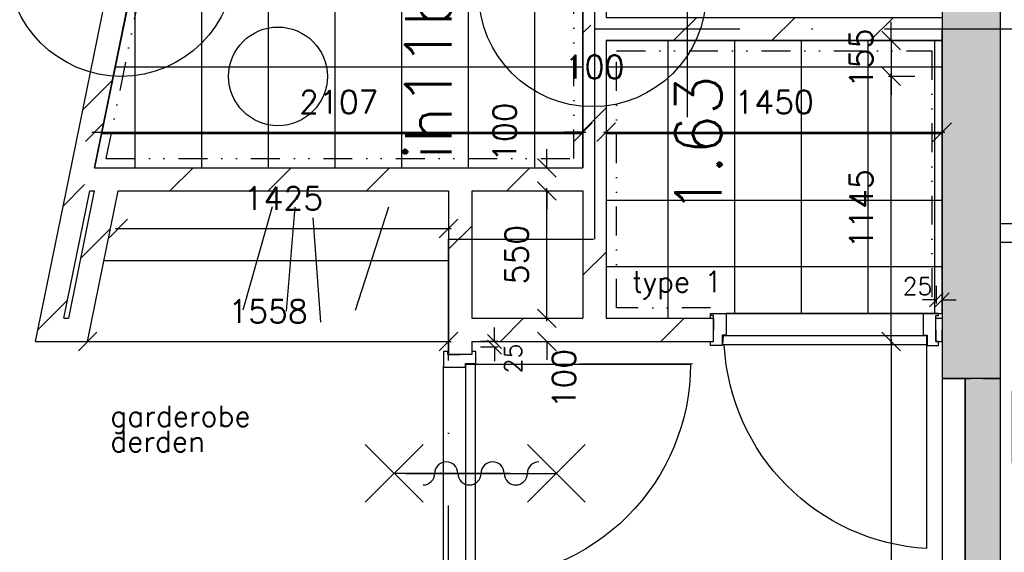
# Model space of a CAD drawing. Extents: x -84256 to 172857, y -58817 to 112048.
# Tile 77 of 90: x 36877 to 41125, y 80991 to 83292. Entities that reach past the tile are written whole.
import ezdxf
from ezdxf.enums import TextEntityAlignment as Align

# ---------------------------------------------------------------- set-up
doc = ezdxf.new("R2010")
doc.units = 0
doc.header["$LTSCALE"] = 50
doc.header["$MEASUREMENT"] = 0
doc.header["$PDMODE"] = 3
doc.header["$PDSIZE"] = 0.001
doc.linetypes.add('DASHDOT', pattern=[25, 12.5, -6.25, 0, -6.25])
doc.linetypes.add('DIVIDE', pattern=[31.25, 12.5, -6.25, 0, -6.25, 0, -6.25])
doc.layers.get('0').update_dxf_attribs({"linetype": 'CONTINUOUS'})
doc.layers.get('DEFPOINTS').update_dxf_attribs({"linetype": 'CONTINUOUS'})
for name, color, linetype in [('00', 7, 'CONTINUOUS'), ('_BRANDCOMPART', 6, 'DASHDOT'), ('_DETAILNUMMERS', 4, 'CONTINUOUS'), ('_DETAILNUMMERSTEKST', 4, 'CONTINUOUS'), ('_INTERIEUR', 7, 'CONTINUOUS'), ('A--01A1_ACEER', 1, 'CONTINUOUS'), ('A--A21--_F12--', 7, 'CONTINUOUS'), ('A--A21--_F123-', 9, 'CONTINUOUS'), ('A--A22--_F123-', 9, 'CONTINUOUS'), ('A--L08A1_HULPLIJNEN', 7, 'CONTINUOUS'), ('A--L21--', 3, 'CONTINUOUS'), ('A--L21--_F12--', 7, 'CONTINUOUS'), ('A--L22--_F-2--', 7, 'CONTINUOUS'), ('A--L32--', 7, 'CONTINUOUS'), ('A--L32--_F-23-', 2, 'CONTINUOUS'), ('A--L32--_F123-', 1, 'CONTINUOUS'), ('A--L32--_F123-DRAAIR', 7, 'CONTINUOUS'), ('A--L65--', 7, 'CONTINUOUS'), ('A--L65--_F-23-', 7, 'CONTINUOUS'), ('A--L65--_F123-', 7, 'CONTINUOUS'), ('A--L70--INVENTARIS', 2, 'CONTINUOUS'), ('A--M$1A-_F123-', 1, 'CONTINUOUS'), ('A--M1$A-_F123-', 1, 'CONTINUOUS'), ('A--T$1A-_F123-_R', 4, 'CONTINUOUS'), ('tegels', 253, 'CONTINUOUS'), ('TEKST_KOZIJNMERK', 10, 'CONTINUOUS'), ('TEKSTKOZIJNMERK', 2, 'CONTINUOUS'), ('X--LR---_CP', 7, 'CONTINUOUS')]:
    doc.layers.add(name, color=color, linetype=linetype)
doc.styles.add('ALFA-0_25', font='ROMANS')
doc.styles.add('B-01', font='SIMPLEX.SHX', dxfattribs={"width": 0.8, "height": 4.5})
doc.styles.add('HIEMSTRA', font='romans.shx')
doc.dimstyles.new('BEILEN', dxfattribs={"dimscale": 40, "dimtxt": 2.5, "dimasz": 2, "dimexe": 0.3, "dimexo": 0.3, "dimgap": 2, "dimtad": 1, "dimdec": 0, "dimzin": 0, "dimdsep": 46, "dimtxsty": 'HIEMSTRA', "dimblk1": 'OBLIQUE', "dimblk2": 'OBLIQUE', "dimsah": 1, "dimcen": -0.09, "dimdle": 0.3, "dimse1": 1, "dimclrd": 2, "dimclre": 2, "dimclrt": 3, "dimadec": 0, "dimazin": 0, "dimtfac": 1, "dimtdec": 4, "dimtofl": 0, "dimtmove": 2, "dimatfit": 3, "dimldrblk": 'OBLIQUE', "dimfxl": 1, "dimtvp": 625, "dimtolj": 1, "dimtzin": 0, "dimarcsym": 0})
doc.dimstyles.get("Standard").update_dxf_attribs({"dimscale": 40, "dimtxt": 2.5, "dimasz": 2, "dimexe": 0.3, "dimexo": 0.3, "dimgap": 2, "dimtad": 0, "dimdec": 0, "dimzin": 0, "dimdsep": 46, "dimtxsty": 'HIEMSTRA', "dimblk1": 'OBLIQUE', "dimblk2": 'OBLIQUE', "dimsah": 1, "dimcen": -0.09, "dimdle": 0.3, "dimse1": 1, "dimclrd": 2, "dimclre": 2, "dimclrt": 3, "dimadec": 0, "dimazin": 0, "dimtfac": 1, "dimtdec": 4, "dimtix": 1, "dimtmove": 0, "dimatfit": 3, "dimldrblk": 'OBLIQUE', "dimfxl": 1, "dimtvp": 625, "dimtolj": 1, "dimtzin": 0, "dimarcsym": 0})
doc.dimstyles.new('STANDARD$0', dxfattribs={"dimscale": 50, "dimtxt": 2.5, "dimasz": 2, "dimexe": 2, "dimexo": 0, "dimgap": 2, "dimtad": 1, "dimdec": 0, "dimzin": 0, "dimdsep": 46, "dimtxsty": 'ALFA-0_25', "dimblk1": 'OBLIQUE', "dimblk2": 'OBLIQUE', "dimsah": 1, "dimcen": -3, "dimdle": 2, "dimclrd": 1, "dimclre": 1, "dimclrt": 2, "dimadec": 0, "dimazin": 0, "dimtfac": 0.666667, "dimtofl": 0, "dimtmove": 2, "dimatfit": 3, "dimldrblk": 'OBLIQUE', "dimfxl": 1, "dimtvp": 0.833333, "dimtolj": 1, "dimtzin": 0, "dimarcsym": 0})
pattern_1 = [(45, (-37138.65, -82601.86), (-212.132, 212.132), [])]
pattern_2 = [(45, (-38777.05, -81951.86), (-212.132, 212.132), [])]
pattern_3 = [(45, (-38777.05, -82601.86), (-212.132, 212.132), [])]
pattern_4 = [(45, (-37006.25, -81951.86), (-212.132, 212.132), [])]
pattern_5 = [(45, (-39357.13, -83251.86), (-212.132, 212.132), [])]

# ---------------------------------------------------------------- blocks, each defined once
blk = doc.blocks.new('*U1202')
at = {"layer": 'A--A22--_F123-', "linetype": 'Continuous'}
h = blk.add_hatch(dxfattribs=at)
h.set_pattern_fill('ALFALINE', color=256, scale=300, style=0)
h.set_pattern_definition(pattern_1)
h.paths.add_polyline_path([(0, 0), (-49, 10), (122.7, 852.6), (171.6, 842.6), (220.6, 832.7), (61.2, 50)])
at = {"layer": 'A--L22--_F-2--', "color": 3, "linetype": 'Continuous'}
for points in [[(-49, 10), (-49, 10), (122.7, 852.6), (171.6, 842.6)], [(61.2, 50), (61.2, 50), (220.6, 832.7), (171.6, 842.6)]]:
    blk.add_lwpolyline(points, dxfattribs=at)
blk = doc.blocks.new('S060204-')
at = {"layer": 'A--L65--_F-23-', "color": 255}
blk.add_circle((0, 0), 0.0123, dxfattribs=at)
at = {"layer": 'A--L65--_F123-', "color": 1, "linetype": 'Continuous'}
for points in [[(-1.25, 6.25), (1.25, 3.75)], [(1.25, 6.25), (-1.25, 3.75)], [(0, 0), (0, 5)]]:
    blk.add_lwpolyline(points, dxfattribs=at)
blk = doc.blocks.new('S060205A')
at = {"layer": 'A--L65--_F-23-', "color": 255}
blk.add_circle((0, -0.0123), 0.0123, dxfattribs=at)
at = {"layer": 'A--L65--_F123-', "color": 1, "linetype": 'Continuous'}
blk.add_lwpolyline([(0, -0.0123), (0, 6.2377)], dxfattribs=at)
for points in [[(-0.5, 5.7377, 0.41), (0, 5.2377)], [(0, 4.2377, 1), (0, 5.2377)], [(0, 4.2377, 1), (0, 3.2377)], [(0, 2.2377, 1), (0, 3.2377)], [(0, 2.2377, 1), (0, 1.2377)], [(0.5, 0.7377, 0.41), (0, 1.2377)]]:
    blk.add_lwpolyline(points, format="xyb", dxfattribs=at)
at = {"layer": 'A--L65--', "xscale": -1}
blk.add_blockref('S060204-', (0, 1.4877), dxfattribs=at)
blk.add_blockref('S060204-', (0, 1.4877), dxfattribs=at)
at = {"layer": 'A--L65--', "rotation": 180}
blk.add_blockref('S060204-', (0, 4.4877), dxfattribs=at)
blk.add_blockref('S060204-', (0, 4.4877), dxfattribs=at)
blk = doc.blocks.new('*U1050')
at = {"layer": 'A--A21--_F123-', "linetype": 'Continuous'}
blk.add_hatch(color=256, dxfattribs=at).paths.add_polyline_path([(0, 0), (75, 0), (75, -1820), (0, -1820), (-75, -1820), (-75, 0)])
at = {"layer": 'A--A21--_F12--', "color": 8}
for points in [[(0, -1820), (-75, -1820), (0, 0), (-75, 0)], [(0, 0), (75, 0), (0, -1820), (75, -1820)]]:
    blk.add_solid(points, dxfattribs=at)
at = {"layer": 'A--L21--_F12--', "color": 3, "linetype": 'Continuous'}
for points in [[(0, 0), (-75, 0), (-75, -1820), (0, -1820)], [(0, 0), (75, 0), (75, -1820), (0, -1820)]]:
    blk.add_lwpolyline(points, dxfattribs=at)
blk = doc.blocks.new('*U1046')
at = {"layer": 'A--A22--_F123-', "linetype": 'Continuous'}
h = blk.add_hatch(dxfattribs=at)
h.set_pattern_fill('ALFALINE', color=256, scale=300, style=0)
h.set_pattern_definition(pattern_2)
h.paths.add_polyline_path([(0, 0), (50, -50), (50, -105.7), (0, -105.7), (-50, -105.7), (-50, 0)])
at = {"layer": 'A--L22--_F-2--', "color": 3, "linetype": 'Continuous'}
for points in [[(-50, 0), (-50, 0), (-50, -105.7), (0, -105.7)], [(50, -50), (50, -50), (50, -105.7), (0, -105.7)]]:
    blk.add_lwpolyline(points, dxfattribs=at)
blk = doc.blocks.new('*U1045')
at = {"layer": 'A--A22--_F123-', "linetype": 'Continuous'}
h = blk.add_hatch(dxfattribs=at)
h.set_pattern_fill('ALFALINE', color=256, scale=300, style=0)
h.set_pattern_definition(pattern_3)
h.paths.add_polyline_path([(0, 0), (50, -50), (50, -600), (0, -650), (-50, -650), (-50, -50)])
at = {"layer": 'A--L22--_F-2--', "color": 3, "linetype": 'Continuous'}
for points in [[(-50, -50), (-50, -50), (-50, -650), (-50, -650)], [(50, -50), (50, -50), (50, -600), (50, -600)]]:
    blk.add_lwpolyline(points, dxfattribs=at)
blk = doc.blocks.new('*U1044')
at = {"layer": 'A--A22--_F123-', "linetype": 'Continuous'}
h = blk.add_hatch(dxfattribs=at)
h.set_pattern_fill('ALFALINE', color=256, scale=300, style=0)
h.set_pattern_definition(pattern_4)
h.paths.add_polyline_path([(0, 0), (-61.2, -50), (83.4, 660), (132.4, 650), (173.2, 600), (61.2, 50)])
at = {"layer": 'A--L22--_F-2--', "color": 3, "linetype": 'Continuous'}
for points in [[(-61.2, -50), (-61.2, -50), (83.4, 660), (83.4, 660)], [(61.2, 50), (61.2, 50), (173.2, 600), (173.2, 600)]]:
    blk.add_lwpolyline(points, dxfattribs=at)
blk = doc.blocks.new('*U1043')
at = {"layer": 'A--A22--_F123-', "linetype": 'Continuous'}
h = blk.add_hatch(dxfattribs=at)
h.set_pattern_fill('ALFALINE', color=256, scale=300, style=0)
h.set_pattern_definition([(45, (-37128.7, -81951.86), (-212.132, 212.132), [])])
h.paths.add_polyline_path([(0, 0), (40.8, -50), (173.2, 600), (132.4, 650), (71.2, 600), (-40.8, 50)])
at = {"layer": 'A--L22--_F-2--', "color": 3, "linetype": 'Continuous'}
for points in [[(-40.8, 50), (-40.8, 50), (71.2, 600), (71.2, 600)], [(40.8, -50), (40.8, -50), (173.2, 600), (173.2, 600)]]:
    blk.add_lwpolyline(points, dxfattribs=at)
blk = doc.blocks.new('*U1042')
at = {"layer": 'A--A22--_F123-', "linetype": 'Continuous'}
h = blk.add_hatch(dxfattribs=at)
h.set_pattern_fill('ALFALINE', color=256, scale=300, style=0)
h.set_pattern_definition(pattern_4)
h.paths.add_polyline_path([(0, 0), (-61.2, -50), (163.3, -50), (122.5, 0), (81.6, 50), (61.2, 50)])
at = {"layer": 'A--L22--_F-2--', "color": 3, "linetype": 'Continuous'}
for points in [[(61.2, 50), (61.2, 50), (81.6, 50), (81.6, 50)], [(-61.2, -50), (-61.2, -50), (163.3, -50), (163.3, -50)]]:
    blk.add_lwpolyline(points, dxfattribs=at)
blk = doc.blocks.new('*U1041')
at = {"layer": 'A--A22--_F123-', "linetype": 'Continuous'}
h = blk.add_hatch(dxfattribs=at)
h.set_pattern_fill('ALFALINE', color=256, scale=300, style=0)
h.set_pattern_definition(pattern_1)
h.paths.add_polyline_path([(0, 0), (61.2, 50), (122.5, 50), (122.5, 0), (61.3, -50), (40.8, -50)])
at = {"layer": 'A--L22--_F-2--', "color": 3, "linetype": 'Continuous'}
for points in [[(61.2, 50), (61.2, 50), (122.5, 50), (122.5, 50)], [(40.8, -50), (40.8, -50), (61.3, -50), (61.3, -50)]]:
    blk.add_lwpolyline(points, dxfattribs=at)
blk = doc.blocks.new('*U1037')
at = {"layer": 'A--A22--_F123-', "linetype": 'Continuous'}
h = blk.add_hatch(dxfattribs=at)
h.set_pattern_fill('ALFALINE', color=256, scale=300, style=0)
h.set_pattern_definition(pattern_5)
h.paths.add_polyline_path([(0, 0), (50, 50), (1500, 50), (1500, 0), (1500, -50), (50, -50)])
at = {"layer": 'A--L22--_F-2--', "color": 3, "linetype": 'Continuous'}
for points in [[(50, 50), (50, 50), (1500, 50), (1500, 0)], [(50, -50), (50, -50), (1500, -50), (1500, 0)]]:
    blk.add_lwpolyline(points, dxfattribs=at)
blk = doc.blocks.new('*U1036')
at = {"layer": 'A--A22--_F123-', "linetype": 'Continuous'}
h = blk.add_hatch(dxfattribs=at)
h.set_pattern_fill('ALFALINE', color=256, scale=300, style=0)
h.set_pattern_definition([(45, (-39357.13, -82601.86), (-212.132, 212.132), [])])
h.paths.add_polyline_path([(0, 0), (50, 0), (50, -600), (0, -650), (-50, -600), (-50, -50)])
at = {"layer": 'A--L22--_F-2--', "color": 3, "linetype": 'Continuous'}
for points in [[(50, 0), (50, 0), (50, -600), (50, -600)], [(-50, -50), (-50, -50), (-50, -600), (-50, -600)]]:
    blk.add_lwpolyline(points, dxfattribs=at)
blk = doc.blocks.new('*U1035')
at = {"layer": 'A--A22--_F123-', "linetype": 'Continuous'}
h = blk.add_hatch(dxfattribs=at)
h.set_pattern_fill('ALFALINE', color=256, scale=300, style=0)
h.set_pattern_definition(pattern_3)
h.paths.add_polyline_path([(0, 0), (0, 50), (530.1, 50), (580.1, 0), (530.1, -50), (50, -50)])
at = {"layer": 'A--L22--_F-2--', "color": 3, "linetype": 'Continuous'}
for points in [[(0, 50), (0, 50), (530.1, 50), (530.1, 50)], [(50, -50), (50, -50), (530.1, -50), (530.1, -50)]]:
    blk.add_lwpolyline(points, dxfattribs=at)
blk = doc.blocks.new('*U1034')
at = {"layer": 'A--A22--_F123-', "linetype": 'Continuous'}
h = blk.add_hatch(dxfattribs=at)
h.set_pattern_fill('ALFALINE', color=256, scale=300, style=0)
h.set_pattern_definition(pattern_2)
h.paths.add_polyline_path([(0, 0), (50, 50), (530.1, 50), (580.1, 0), (580.1, -50), (50, -50)])
at = {"layer": 'A--L22--_F-2--', "color": 3, "linetype": 'Continuous'}
for points in [[(50, 50), (50, 50), (530.1, 50), (530.1, 50)], [(50, -50), (50, -50), (580.1, -50), (580.1, -50)]]:
    blk.add_lwpolyline(points, dxfattribs=at)
blk = doc.blocks.new('*U1033')
at = {"layer": 'A--A22--_F123-', "linetype": 'Continuous'}
h = blk.add_hatch(dxfattribs=at)
h.set_pattern_fill('ALFALINE', color=256, scale=300, style=0)
h.set_pattern_definition([(45, (-39357.13, -83371.86), (-212.132, 212.132), [])])
h.paths.add_polyline_path([(0, 0), (50, 0), (50, -70), (0, -120), (-50, -170), (-50, 0)])
at = {"layer": 'A--L22--_F-2--', "color": 3, "linetype": 'Continuous'}
for points in [[(0, 0), (-50, 0), (-50, -170), (-50, -170)], [(0, 0), (50, 0), (50, -70), (50, -70)]]:
    blk.add_lwpolyline(points, dxfattribs=at)
blk = doc.blocks.new('*U1032')
at = {"layer": 'A--A22--_F123-', "linetype": 'Continuous'}
h = blk.add_hatch(dxfattribs=at)
h.set_pattern_fill('ALFALINE', color=256, scale=300, style=0)
h.set_pattern_definition(pattern_5)
h.paths.add_polyline_path([(0, 0), (-50, 50), (-50, -600), (0, -650), (50, -650), (50, -50)])
at = {"layer": 'A--L22--_F-2--', "color": 3, "linetype": 'Continuous'}
for points in [[(-50, 50), (-50, 50), (-50, -600), (-50, -600)], [(50, -50), (50, -50), (50, -650), (50, -650)]]:
    blk.add_lwpolyline(points, dxfattribs=at)
blk = doc.blocks.new('*U1031')
at = {"layer": 'A--A22--_F123-', "linetype": 'Continuous'}
h = blk.add_hatch(dxfattribs=at)
h.set_pattern_fill('ALFALINE', color=256, scale=300, style=0)
h.set_pattern_definition([(45, (-37261.12, -82601.86), (-212.132, 212.132), [])])
h.paths.add_polyline_path([(0, 0), (0, 50), (1515.9, 50), (1515.9, 0), (1465.9, -50), (40.8, -50)])
at = {"layer": 'A--L22--_F-2--', "color": 3, "linetype": 'Continuous'}
for points in [[(0, 50), (0, 50), (1515.9, 50), (1515.9, 50)], [(40.8, -50), (40.8, -50), (1465.9, -50), (1465.9, -50)]]:
    blk.add_lwpolyline(points, dxfattribs=at)
blk = doc.blocks.new('dr_880 type1')
at = {"layer": 'A--L32--_F123-', "color": 1}
blk.add_line((67, 0), (917, 0), dxfattribs=at)
at = {"layer": 'A--L32--_F123-'}
for points in [[(0, 9), (0, 0), (67, 0), (67, 93.8), (50, 93.8), (50, 139), (0, 139), (0, 121), (12, 121), (12, 9), (0, 9)], [(52, 95.6), (52, 135.6), (932, 135.6), (929, 95.6), (52, 95.6)], [(984, 9), (984, 0), (917, 0), (917, 93.8), (934, 93.8), (934, 139), (984, 139), (984, 121), (972, 121), (972, 9), (984, 9)]]:
    blk.add_lwpolyline(points, close=True, dxfattribs=at)
at = {"layer": 'A--L32--_F123-DRAAIR', "color": 1}
blk.add_lwpolyline([(52, 135.6), (52, 1015.6, -0.381848), (924.9, 135.8)], format="xyb", dxfattribs=at)
at = {"layer": 'X--LR---_CP', "color": 1}
for p in [(12, 121), (12, 9)]:
    blk.add_point(p, dxfattribs=at)
at = {"layer": 'X--LR---_CP', "color": 2}
for p in [(972, 121), (972, 9)]:
    blk.add_point(p, dxfattribs=at)
at = {"layer": 'X--LR---_CP'}
blk.add_point((0, 0), dxfattribs=at)
blk = doc.blocks.new('*U1029')
at = {"layer": 'A--A22--_F123-', "linetype": 'Continuous'}
h = blk.add_hatch(dxfattribs=at)
h.set_pattern_fill('ALFALINE', color=256, scale=300, style=0)
h.set_pattern_definition([(45, (-40830.13, -81951.86), (-212.132, 212.132), [])])
h.paths.add_polyline_path([(0, 0), (0, 50), (27, 50), (27, 0), (27, -50), (0, -50)])
at = {"layer": 'A--L22--_F-2--', "color": 3, "linetype": 'Continuous'}
for points in [[(0, 0), (0, 50), (27, 50), (27, 0)], [(0, 0), (0, -50), (27, -50), (27, 0)]]:
    blk.add_lwpolyline(points, dxfattribs=at)
blk = doc.blocks.new('_OBLIQUE')
at = {"color": 0, "linetype": 'ByBlock'}
blk.add_line((-0.5, -0.5), (0.5, 0.5), dxfattribs=at)
blk = doc.blocks.new('*D289')
at = {"layer": 'A--M$1A-_F123-', "color": 2, "linetype": 'Continuous', "lineweight": -2, "transparency": 16777216}
for p, q in [((39307.1, 82663.9), (39307.1, 82817.9)), ((37187.9, 82805.9), (39319.1, 82805.9))]:
    blk.add_line(p, q, dxfattribs=at)
at = {"layer": 'DEFPOINTS', "color": 0, "linetype": 'Continuous', "transparency": 16777216}
for p in [(39307.1, 82805.9), (37199.9, 82651.9), (39307.1, 82651.9)]:
    blk.add_point(p, dxfattribs=at)
at = {"layer": 'A--M$1A-_F123-', "color": 2, "linetype": 'Continuous', "lineweight": -2, "transparency": 16777216, "xscale": 80, "yscale": 80, "zscale": 80, "rotation": 180}
blk.add_blockref('_OBLIQUE', (37199.9, 82805.9), dxfattribs=at)
at = {"layer": 'A--M$1A-_F123-', "color": 2, "linetype": 'Continuous', "lineweight": -2, "transparency": 16777216, "xscale": 80, "yscale": 80, "zscale": 80}
blk.add_blockref('_OBLIQUE', (39307.1, 82805.9), dxfattribs=at)
at = {"layer": 'A--M$1A-_F123-', "color": 3, "linetype": 'Continuous', "transparency": 16777216, "insert": (38253.5, 82935.9), "char_height": 100, "attachment_point": 5, "style": 'HIEMSTRA'}
blk.add_mtext('\\A1;2107', dxfattribs=at)
blk = doc.blocks.new('*D290')
at = {"layer": 'A--M$1A-_F123-', "color": 2, "linetype": 'Continuous', "lineweight": -2, "transparency": 16777216}
for p, q in [((39307.1, 82805.9), (39227.1, 82805.9)), ((39407.1, 82805.9), (39487.1, 82805.9))]:
    blk.add_line(p, q, dxfattribs=at)
at = {"layer": 'DEFPOINTS', "color": 0, "linetype": 'Continuous', "transparency": 16777216}
for p in [(39307.1, 82805.9), (39407.1, 82805.9), (39407.1, 82805.9)]:
    blk.add_point(p, dxfattribs=at)
at = {"layer": 'A--M$1A-_F123-', "color": 2, "linetype": 'Continuous', "lineweight": -2, "transparency": 16777216, "xscale": 80, "yscale": 80, "zscale": 80}
blk.add_blockref('_OBLIQUE', (39307.1, 82805.9), dxfattribs=at)
at = {"layer": 'A--M$1A-_F123-', "color": 2, "linetype": 'Continuous', "lineweight": -2, "transparency": 16777216, "xscale": 80, "yscale": 80, "zscale": 80, "rotation": 180}
blk.add_blockref('_OBLIQUE', (39407.1, 82805.9), dxfattribs=at)
at = {"layer": 'A--M$1A-_F123-', "color": 3, "linetype": 'Continuous', "transparency": 16777216, "insert": (39357.1, 83087.9), "char_height": 100, "attachment_point": 5, "style": 'HIEMSTRA'}
blk.add_mtext('\\A1;100', dxfattribs=at)
blk = doc.blocks.new('*D291')
at = {"layer": 'A--M$1A-_F123-', "color": 2, "linetype": 'Continuous', "lineweight": -2, "transparency": 16777216}
blk.add_line((39395.1, 82805.9), (40869.1, 82805.9), dxfattribs=at)
at = {"layer": 'DEFPOINTS', "color": 0, "linetype": 'Continuous', "transparency": 16777216}
for p in [(39407.1, 82805.9), (40857.1, 82805.9), (40857.1, 82805.9)]:
    blk.add_point(p, dxfattribs=at)
at = {"layer": 'A--M$1A-_F123-', "color": 2, "linetype": 'Continuous', "lineweight": -2, "transparency": 16777216, "xscale": 80, "yscale": 80, "zscale": 80, "rotation": 180}
blk.add_blockref('_OBLIQUE', (39407.1, 82805.9), dxfattribs=at)
at = {"layer": 'A--M$1A-_F123-', "color": 2, "linetype": 'Continuous', "lineweight": -2, "transparency": 16777216, "xscale": 80, "yscale": 80, "zscale": 80}
blk.add_blockref('_OBLIQUE', (40857.1, 82805.9), dxfattribs=at)
at = {"layer": 'A--M$1A-_F123-', "color": 3, "linetype": 'Continuous', "transparency": 16777216, "insert": (40132.1, 82935.9), "char_height": 100, "attachment_point": 5, "style": 'HIEMSTRA'}
blk.add_mtext('\\A1;1450', dxfattribs=at)
blk = doc.blocks.new('*D292')
at = {"layer": 'A--M$1A-_F123-', "color": 2, "linetype": 'Continuous', "lineweight": -2, "transparency": 16777216}
for p, q in [((39151.3, 82001.9), (39151.3, 82081.9)), ((39151.3, 81901.9), (39151.3, 81821.9))]:
    blk.add_line(p, q, dxfattribs=at)
at = {"layer": 'DEFPOINTS', "color": 0, "linetype": 'Continuous', "transparency": 16777216}
for p in [(39151.3, 82001.9), (39151.3, 82001.9), (39151.3, 81901.9)]:
    blk.add_point(p, dxfattribs=at)
at = {"layer": 'A--M$1A-_F123-', "color": 2, "linetype": 'Continuous', "lineweight": -2, "transparency": 16777216, "xscale": 80, "yscale": 80, "zscale": 80}
for p, rotation in [((39151.3, 82001.9), 270), ((39151.3, 81901.9), 90)]:
    blk.add_blockref('_OBLIQUE', p, dxfattribs=dict(at, rotation=rotation))
at = {"layer": 'A--M$1A-_F123-', "color": 3, "linetype": 'Continuous', "transparency": 16777216, "insert": (39225.4, 81741.2), "char_height": 100, "attachment_point": 5, "rotation": 90, "style": 'HIEMSTRA'}
blk.add_mtext('\\A1;100', dxfattribs=at)
blk = doc.blocks.new('*D293')
at = {"layer": 'A--M$1A-_F123-', "color": 2, "linetype": 'Continuous', "lineweight": -2, "transparency": 16777216}
blk.add_line((39151.3, 81989.9), (39151.3, 82563.9), dxfattribs=at)
at = {"layer": 'DEFPOINTS', "color": 0, "linetype": 'Continuous', "transparency": 16777216}
for p in [(39151.3, 82551.9), (39151.3, 82551.9), (39151.3, 82001.9)]:
    blk.add_point(p, dxfattribs=at)
at = {"layer": 'A--M$1A-_F123-', "color": 2, "linetype": 'Continuous', "lineweight": -2, "transparency": 16777216, "xscale": 80, "yscale": 80, "zscale": 80}
for p, rotation in [((39151.3, 82551.9), 90), ((39151.3, 82001.9), 270)]:
    blk.add_blockref('_OBLIQUE', p, dxfattribs=dict(at, rotation=rotation))
at = {"layer": 'A--M$1A-_F123-', "color": 3, "linetype": 'Continuous', "transparency": 16777216, "insert": (39021.3, 82276.9), "char_height": 100, "attachment_point": 5, "rotation": 90, "style": 'HIEMSTRA'}
blk.add_mtext('\\A1;550', dxfattribs=at)
blk = doc.blocks.new('*D294')
at = {"layer": 'A--M$1A-_F123-', "color": 2, "linetype": 'Continuous', "lineweight": -2, "transparency": 16777216}
for p, q in [((39151.3, 82651.9), (39151.3, 82731.9)), ((39151.3, 82551.9), (39151.3, 82471.9))]:
    blk.add_line(p, q, dxfattribs=at)
at = {"layer": 'DEFPOINTS', "color": 0, "linetype": 'Continuous', "transparency": 16777216}
for p in [(39151.3, 82651.9), (39151.3, 82651.9), (39151.3, 82551.9)]:
    blk.add_point(p, dxfattribs=at)
at = {"layer": 'A--M$1A-_F123-', "color": 2, "linetype": 'Continuous', "lineweight": -2, "transparency": 16777216, "xscale": 80, "yscale": 80, "zscale": 80}
for p, rotation in [((39151.3, 82651.9), 270), ((39151.3, 82551.9), 90)]:
    blk.add_blockref('_OBLIQUE', p, dxfattribs=dict(at, rotation=rotation))
at = {"layer": 'A--M$1A-_F123-', "color": 3, "linetype": 'Continuous', "transparency": 16777216, "insert": (38969.3, 82805.9), "char_height": 100, "attachment_point": 5, "rotation": 90, "style": 'HIEMSTRA'}
blk.add_mtext('\\A1;100', dxfattribs=at)
blk = doc.blocks.new('*D312')
at = {"color": 2, "linetype": 'ByBlock', "transparency": 16777216}
blk.add_line((37290, 82390), (38739, 82390), dxfattribs=at)
at = {"layer": 'DEFPOINTS', "color": 0, "linetype": 'ByBlock', "transparency": 16777216}
for p in [(37302, 82390), (38727, 82390), (38727, 82390)]:
    blk.add_point(p, dxfattribs=at)
at = {"color": 2, "linetype": 'ByBlock', "transparency": 16777216, "xscale": 80, "yscale": 80, "zscale": 80, "rotation": 180}
blk.add_blockref('_OBLIQUE', (37302, 82390), dxfattribs=at)
at = {"color": 2, "linetype": 'ByBlock', "transparency": 16777216, "xscale": 80, "yscale": 80, "zscale": 80}
blk.add_blockref('_OBLIQUE', (38727, 82390), dxfattribs=at)
at = {"color": 3, "linetype": 'ByBlock', "transparency": 16777216, "insert": (38014.5, 82520), "char_height": 100, "attachment_point": 5, "style": 'HIEMSTRA'}
blk.add_mtext('\\A1;1425', dxfattribs=at)
blk = doc.blocks.new('*D313')
at = {"color": 2, "linetype": 'ByBlock', "transparency": 16777216}
blk.add_line((37157.6, 81901.9), (38739, 81901.9), dxfattribs=at)
at = {"layer": 'DEFPOINTS', "color": 0, "linetype": 'ByBlock', "transparency": 16777216}
for p in [(37169.6, 81901.9), (38727, 81901.9), (38727, 81901.9)]:
    blk.add_point(p, dxfattribs=at)
at = {"color": 2, "linetype": 'ByBlock', "transparency": 16777216, "xscale": 80, "yscale": 80, "zscale": 80, "rotation": 180}
blk.add_blockref('_OBLIQUE', (37169.6, 81901.9), dxfattribs=at)
at = {"color": 2, "linetype": 'ByBlock', "transparency": 16777216, "xscale": 80, "yscale": 80, "zscale": 80}
blk.add_blockref('_OBLIQUE', (38727, 81901.9), dxfattribs=at)
at = {"color": 3, "linetype": 'ByBlock', "transparency": 16777216, "insert": (37948.3, 82031.9), "char_height": 100, "attachment_point": 5, "style": 'HIEMSTRA'}
blk.add_mtext('\\A1;1558', dxfattribs=at)
blk = doc.blocks.new('*U1021')
at = {"layer": 'A--A21--_F123-', "linetype": 'Continuous'}
blk.add_hatch(color=256, dxfattribs=at).paths.add_polyline_path([(0, 0), (125, 125), (125, -7030), (0, -7030), (-125, -7030), (-125, -125)])
at = {"layer": 'A--A21--_F12--', "color": 8}
for points in [[(0, 0), (125, 125), (0, -7030), (125, -7030)], [(0, -7030), (-125, -7030), (0, 0), (-125, -125)]]:
    blk.add_solid(points, dxfattribs=at)
at = {"layer": 'A--L21--_F12--', "color": 3, "linetype": 'Continuous'}
for points in [[(125, 125), (125, 125), (125, -7030), (0, -7030)], [(-125, -125), (-125, -125), (-125, -7030), (0, -7030)]]:
    blk.add_lwpolyline(points, dxfattribs=at)
blk = doc.blocks.new('*D366')
at = {"layer": 'A--M$1A-_F123-', "color": 2, "linetype": 'Continuous', "lineweight": -2, "transparency": 16777216}
for p, q in [((40637.6, 83201.9), (40637.6, 83281.9)), ((40637.6, 83201.9), (40637.6, 83046.9)), ((40690.7, 83046.9), (40625.6, 83046.9)), ((40637.6, 83046.9), (40637.6, 82966.9))]:
    blk.add_line(p, q, dxfattribs=at)
at = {"layer": 'DEFPOINTS', "color": 0, "linetype": 'Continuous', "transparency": 16777216}
for p in [(40702.7, 83201.9), (40637.6, 83046.9), (40702.7, 83046.9)]:
    blk.add_point(p, dxfattribs=at)
at = {"layer": 'A--M$1A-_F123-', "color": 2, "linetype": 'Continuous', "lineweight": -2, "transparency": 16777216, "xscale": 80, "yscale": 80, "zscale": 80}
for p, rotation in [((40637.6, 83201.9), 270), ((40637.6, 83046.9), 90)]:
    blk.add_blockref('_OBLIQUE', p, dxfattribs=dict(at, rotation=rotation))
at = {"layer": 'A--M$1A-_F123-', "color": 3, "linetype": 'Continuous', "transparency": 16777216, "insert": (40507.6, 83124.4), "char_height": 100, "attachment_point": 5, "rotation": 90, "style": 'HIEMSTRA'}
blk.add_mtext('\\A1;155', dxfattribs=at)
blk = doc.blocks.new('*D367')
at = {"layer": 'A--M$1A-_F123-', "color": 2, "linetype": 'Continuous', "lineweight": -2, "transparency": 16777216}
for p, q in [((40739.7, 83046.9), (40625.6, 83046.9)), ((40637.6, 81889.9), (40637.6, 83058.9))]:
    blk.add_line(p, q, dxfattribs=at)
at = {"layer": 'DEFPOINTS', "color": 0, "linetype": 'Continuous', "transparency": 16777216}
for p in [(40637.6, 83046.9), (40751.7, 83046.9), (40751.7, 81901.9)]:
    blk.add_point(p, dxfattribs=at)
at = {"layer": 'A--M$1A-_F123-', "color": 2, "linetype": 'Continuous', "lineweight": -2, "transparency": 16777216, "xscale": 80, "yscale": 80, "zscale": 80}
for p, rotation in [((40637.6, 83046.9), 90), ((40637.6, 81901.9), 270)]:
    blk.add_blockref('_OBLIQUE', p, dxfattribs=dict(at, rotation=rotation))
at = {"layer": 'A--M$1A-_F123-', "color": 3, "linetype": 'Continuous', "transparency": 16777216, "insert": (40507.6, 82474.4), "char_height": 100, "attachment_point": 5, "rotation": 90, "style": 'HIEMSTRA'}
blk.add_mtext('\\A1;1145', dxfattribs=at)
blk = doc.blocks.new('*D368')
at = {"layer": 'A--M$1A-_F123-', "color": 2, "linetype": 'Continuous', "lineweight": -2, "transparency": 16777216}
for p, q in [((40637.6, 81913.9), (40637.6, 79209.9)), ((40636, 79221.9), (40649.6, 79221.9))]:
    blk.add_line(p, q, dxfattribs=at)
at = {"layer": 'DEFPOINTS', "color": 0, "linetype": 'Continuous', "transparency": 16777216}
for p in [(40624, 81901.9), (40624, 79221.9), (40637.6, 79221.9)]:
    blk.add_point(p, dxfattribs=at)
at = {"layer": 'A--M$1A-_F123-', "color": 2, "linetype": 'Continuous', "lineweight": -2, "transparency": 16777216, "xscale": 80, "yscale": 80, "zscale": 80}
for p, rotation in [((40637.6, 81901.9), 90), ((40637.6, 79221.9), 270)]:
    blk.add_blockref('_OBLIQUE', p, dxfattribs=dict(at, rotation=rotation))
at = {"layer": 'A--M$1A-_F123-', "color": 3, "linetype": 'Continuous', "transparency": 16777216, "insert": (40507.6, 80561.9), "char_height": 100, "attachment_point": 5, "rotation": 90, "style": 'HIEMSTRA'}
blk.add_mtext('\\A1;2680', dxfattribs=at)
blk = doc.blocks.new('Q0340081')
at = {"layer": 'A--L32--_F123-', "color": 2, "linetype": 'Continuous'}
blk.add_lwpolyline([(0, 0), (0, -40), (926.12, -40), (923.12, 0), (0, 0)], close=True, dxfattribs=at)
at = {"layer": 'A--L32--_F123-', "color": 1, "linetype": 'Continuous'}
blk.add_lwpolyline([(0, -40), (0, -970, 0.4142136), (930, -40)], format="xyb", dxfattribs=at)
blk = doc.blocks.new('dr_2x930type5')
at = {"layer": 'A--L32--_F-23-'}
for points in [[(-1981, -18), (-1981, 0), (-1914, 0), (-1914, -93.8), (-1929, -93.8), (-1929, -139), (-1981, -139), (-1981, -121), (-1969, -121), (-1969, -18), (-1981, -18)], [(0, -18), (0, 0), (-67, 0), (-67, -93.8), (-52, -93.8), (-52, -139), (0, -139), (0, -121), (-12, -121), (-12, -18), (0, -18)]]:
    blk.add_lwpolyline(points, close=True, dxfattribs=at)
at = {"layer": 'A--L32--_F123-', "color": 1}
blk.add_line((-1914, 0), (-62.8, 0), dxfattribs=at)
at = {"layer": 'A--L32--', "linetype": 'Continuous'}
blk.add_blockref('Q0340081', (-1927, -95.6), dxfattribs=at)
at = {"layer": 'A--L32--', "linetype": 'Continuous', "xscale": -1}
blk.add_blockref('Q0340081', (-54, -95.6), dxfattribs=at)
blk = doc.blocks.new('*U926')
at = {"layer": 'A--A22--_F123-', "linetype": 'Continuous'}
h = blk.add_hatch(dxfattribs=at)
h.set_pattern_fill('ALFALINE', color=256, scale=300, style=0)
h.set_pattern_definition([(45, (-39357.13, -81951.86), (-212.132, 212.132), [])])
h.paths.add_polyline_path([(0, 0), (50, 50), (513, 50), (513, 0), (513, -50), (0, -50)])
at = {"layer": 'A--L22--_F-2--', "color": 3, "linetype": 'Continuous'}
for points in [[(50, 50), (50, 50), (513, 50), (513, 0)], [(0, -50), (0, -50), (513, -50), (513, 0)]]:
    blk.add_lwpolyline(points, dxfattribs=at)
blk = doc.blocks.new('*D488')
at = {"layer": 'A--M1$A-_F123-', "color": 1, "lineweight": -2, "transparency": 16777216}
for p, q in [((40832.1, 82066), (40832.1, 82141.9)), ((40857.1, 82066), (40857.1, 82141.9)), ((40832.1, 82081.9), (40772.1, 82081.9)), ((40857.1, 82081.9), (40917.1, 82081.9))]:
    blk.add_line(p, q, dxfattribs=at)
at = {"layer": 'DEFPOINTS', "color": 0, "transparency": 16777216}
for p in [(40832.1, 82081.9), (40832.1, 82066), (40857.1, 82066)]:
    blk.add_point(p, dxfattribs=at)
at = {"layer": 'A--M1$A-_F123-', "color": 1, "lineweight": -2, "transparency": 16777216, "xscale": 60, "yscale": 60, "zscale": 60}
blk.add_blockref('_OBLIQUE', (40832.1, 82081.9), dxfattribs=at)
at = {"layer": 'A--M1$A-_F123-', "color": 1, "lineweight": -2, "transparency": 16777216, "xscale": 60, "yscale": 60, "zscale": 60, "rotation": 180}
blk.add_blockref('_OBLIQUE', (40857.1, 82081.9), dxfattribs=at)
at = {"layer": 'A--M1$A-_F123-', "color": 2, "transparency": 16777216, "insert": (40750.9, 82140.2), "char_height": 75, "attachment_point": 5, "style": 'ALFA-0_25'}
blk.add_mtext('\\A1;25', dxfattribs=at)
blk = doc.blocks.new('*D489')
at = {"layer": 'A--M1$A-_F123-', "color": 1, "lineweight": -2, "transparency": 16777216}
for p, q in [((38925.2, 81901.9), (38925.2, 81961.9)), ((38941.1, 81901.9), (38865.2, 81901.9)), ((38941.1, 81876.9), (38865.2, 81876.9)), ((38925.2, 81876.9), (38925.2, 81816.9))]:
    blk.add_line(p, q, dxfattribs=at)
at = {"layer": 'DEFPOINTS', "color": 0, "transparency": 16777216}
for p in [(38925.2, 81876.9), (38941.1, 81901.9), (38941.1, 81876.9)]:
    blk.add_point(p, dxfattribs=at)
at = {"layer": 'A--M1$A-_F123-', "color": 1, "lineweight": -2, "transparency": 16777216, "xscale": 60, "yscale": 60, "zscale": 60}
for p, rotation in [((38925.2, 81901.9), 270), ((38925.2, 81876.9), 90)]:
    blk.add_blockref('_OBLIQUE', p, dxfattribs=dict(at, rotation=rotation))
at = {"layer": 'A--M1$A-_F123-', "color": 2, "transparency": 16777216, "insert": (39005.5, 81828.3), "char_height": 75, "attachment_point": 5, "rotation": 90, "style": 'ALFA-0_25'}
blk.add_mtext('\\A1;25', dxfattribs=at)
blk = doc.blocks.new('DETAILNR')
at = {"layer": '_DETAILNUMMERS'}
blk.add_circle((32.9, -23.2), 490.7, dxfattribs=at)
at = {"layer": 'X--LR---_CP'}
blk.add_point((0, 0), dxfattribs=at)
at = {"layer": '_DETAILNUMMERSTEKST', "style": 'ALFA-0_25'}
blk.add_attdef('DETAILNR', text='', height=200, rotation=90, dxfattribs=at).set_placement((-618.4, 223.8), align=Align.RIGHT)

msp = doc.modelspace()

# ---------------------------------------------------------------- hatches: boundary and pattern name
at = {"layer": 'tegels'}
h = msp.add_hatch(dxfattribs=at)
h.set_pattern_fill('NET', color=256, scale=2300, style=0)
h.paths.add_polyline_path([(37377.5, 83418.6), (37356.9, 83422.8), (37199.9, 82651.9), (39307.1, 82651.9), (39307.1, 83359.9), (39289.1, 83359.9), (39289.1, 84243.9), (39307.1, 84243.9), (39307.1, 84459.9), (39289.1, 84459.9), (39289.1, 85343.9), (39307.1, 85343.9), (39307.1, 85401.9), (37760, 85401.9), (37553.3, 84387.1), (37573.9, 84382.9)])
h = msp.add_hatch(dxfattribs=at)
h.set_pattern_fill('NET', color=256, scale=2300, style=0)
h.paths.add_polyline_path([(39407.1, 82001.9), (39858.2, 82001.9), (39858.2, 82022.9), (40857.1, 82022.9), (40857.1, 83201.9), (39407.1, 83201.9)])

# ---------------------------------------------------------------- linework, layer by layer
msp.add_line((37240.8, 82251.9), (38727, 82251.9))
msp.add_lwpolyline([(40857.1, 79921.9), (40957.1, 79921.9), (40957.1, 81741.9), (40857.1, 81741.9)], close=True)
at = {"layer": '_BRANDCOMPART'}
msp.add_lwpolyline([(30494.6, 38221.7), (28457.9, 38236.7), (28457.9, 38236.7), (28457.9, 45608.5), (27870.4, 45675.5), (28200, 47293.7), (29563.6, 47293.7), (29893.6, 48913.5), (36087.2, 79318.8), (38726.9, 79318.8), (38727, 82343.2), (39358.5, 82343.2), (39358.5, 83251.9), (41161.4, 83251.9), (41154.9, 76346.4), (42676.3, 76346.4), (46227.6, 68844.3), (45422, 68503.3), (45422, 67290.8), (51065.6, 68757.4)], dxfattribs=at)
at = {"layer": '_INTERIEUR'}
for p, q in [((37840.2, 82038.7), (37967.7, 82485.1)), ((38028.1, 82033.2), (38065.9, 82482.2)), ((38325.5, 82036.8), (38469.7, 82482.7)), ((38176.2, 81985.1), (38142.5, 82436.3))]:
    msp.add_line(p, q, dxfattribs=at)
at = {"layer": 'A--01A1_ACEER', "linetype": 'Continuous'}
for p, q in [((42254.9, 82409.9), (41107.1, 82409.9)), ((42268.6, 82329.9), (41107.1, 82329.9))]:
    msp.add_line(p, q, dxfattribs=at)
at = {"layer": 'A--L08A1_HULPLIJNEN', "linetype": 'Continuous'}
msp.add_line((39757.1, 84612.9), (39757.1, 82871.3), dxfattribs=at)
at = {"layer": 'A--L32--_F123-', "color": 1}
msp.add_line((39358.5, 82343.2), (39358.5, 83555.9), dxfattribs=at)
at = {"layer": 'A--L32--_F123-DRAAIR', "color": 1}
msp.add_line((38805.7, 81804.2), (39780.3, 81807.3), dxfattribs=at)
at = {"layer": 'A--L70--INVENTARIS', "linetype": 'Continuous'}
msp.add_circle((37991.1, 83046.9), 213, dxfattribs=at)
at = {"layer": 'tegels'}
for points in [[(37377.5, 83418.6), (37356.9, 83422.8), (37199.9, 82651.9), (39307.1, 82651.9), (39307.1, 83359.9), (39289.1, 83359.9), (39289.1, 84243.9), (39307.1, 84243.9), (39307.1, 84459.9), (39289.1, 84459.9), (39289.1, 85343.9), (39307.1, 85343.9), (39307.1, 85401.9), (37760, 85401.9), (37553.3, 84387.1), (37573.9, 84382.9)], [(39407.1, 82001.9), (39858.2, 82001.9), (39858.2, 82022.9), (40857.1, 82022.9), (40857.1, 83201.9), (39407.1, 83201.9)]]:
    msp.add_lwpolyline(points, close=True, dxfattribs=at)
at = {"layer": 'tegels', "color": 3, "linetype": 'DIVIDE', "ltscale": 0.2}
for points in [[(37396.1, 83414.8), (37248.8, 82691.9), (39267.1, 82691.9), (39267.1, 83359.9)], [(39858.2, 82046.9), (39452.1, 82046.9), (39452.1, 83156.9), (40812.1, 83156.9), (40812.1, 82022.9)]]:
    msp.add_lwpolyline(points, dxfattribs=at)

# ---------------------------------------------------------------- block references
at = {"layer": '00'}
ref = msp.add_blockref('DETAILNR', (37291.6, 83504.9), dxfattribs=dict(at, rotation=90))
ref.add_attrib('DETAILNR', 'ih11ba', dxfattribs={"layer": '_DETAILNUMMERSTEKST', "height": 200, "rotation": 90, "style": 'ALFA-0_25'}).set_placement((36706.2, 83555.2), align=Align.RIGHT)
ref = msp.add_blockref('DETAILNR', (39324.8, 83373.9), dxfattribs=dict(at, rotation=90))
ref.add_attrib('DETAILNR', 'ih11b', dxfattribs={"layer": '_DETAILNUMMERSTEKST', "height": 200, "rotation": 90, "style": 'ALFA-0_25'}).set_placement((38739.4, 83424.1), align=Align.RIGHT)
at = {"layer": 'A--L21--', "linetype": 'Continuous'}
for name, p in [('*U1021', (40982.1, 88771.9)), ('*U1202', (37138.7, 82601.9)), ('*U1033', (39357.1, 83371.9)), ('*U1032', (39357.1, 83251.9)), ('*U1037', (39357.1, 83251.9)), ('*U1041', (37138.7, 82601.9)), ('*U1031', (37261.1, 82601.9)), ('*U1035', (38777, 82601.9)), ('*U1044', (37006.2, 81951.9)), ('*U1043', (37128.7, 81951.9)), ('*U1045', (38777, 82601.9)), ('*U1036', (39357.1, 82601.9)), ('*U1042', (37006.2, 81951.9)), ('*U1034', (38777, 81951.9)), ('*U926', (39357.1, 81951.9)), ('*U1029', (40830.1, 81951.9)), ('*U1046', (38777, 81951.9)), ('*U1050', (41032.1, 81741.9))]:
    msp.add_blockref(name, p, dxfattribs=at)
at = {"layer": 'A--L32--', "rotation": 179.9999999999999}
msp.add_blockref('dr_880 type1', (40842.1, 82022.9), dxfattribs=at)
at = {"layer": 'A--L32--_F-23-', "rotation": 90}
msp.add_blockref('dr_2x930type5', (38706, 81858.2), dxfattribs=at)
at = {"layer": 'A--L65--', "xscale": 100, "yscale": 100, "zscale": 2, "rotation": 270.0000000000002}
msp.add_blockref('S060205A', (38543.6, 81332.1), dxfattribs=at)

# ---------------------------------------------------------------- texts
at = {"layer": 'A--T$1A-_F123-_R', "style": 'ALFA-0_25'}
msp.add_text('1.63', height=200, rotation=90, dxfattribs=at).set_placement((39905.2, 82451.6))
at = {"layer": 'TEKST_KOZIJNMERK', "style": 'B-01'}
for s, p in [('garderobe ', (37267.2, 81534.3)), ('derden', (37267.2, 81425.1))]:
    msp.add_text(s, height=90, dxfattribs=at).set_placement(p)
at = {"layer": 'TEKSTKOZIJNMERK', "style": 'B-01'}
msp.add_text('type 1', height=90, dxfattribs=at).set_placement((39518.5, 82114.8))

# ---------------------------------------------------------------- dimensions: what is measured, and where the dimension line sits
at = {"layer": 'A--M$1A-_F123-', "linetype": 'Continuous'}
for base, p1, p2, dimstyle, override, picture, middle in [((40637.6, 83046.9), (40702.7, 83201.9), (40702.7, 83046.9), 'Standard', {"dimtad": 1}, '*D366', (40507.6, 83124.4)), ((40637.6, 83046.9), (40751.7, 81901.9), (40751.7, 83046.9), 'Standard', {"dimtad": 1}, '*D367', (40507.6, 82474.4)), ((39151.3, 82551.9), (39151.3, 82001.9), (39151.3, 82551.9), 'BEILEN', {"dimse1": 1}, '*D293', (39021.3, 82276.9)), ((40637.6, 79221.9), (40624, 81901.9), (40624, 79221.9), 'Standard', {"dimtad": 1}, '*D368', (40507.6, 80561.9))]:
    dim = msp.add_linear_dim(base=base, p1=p1, p2=p2, angle=90, dimstyle=dimstyle, override=override, dxfattribs=at)
    dim.commit()
    dim.dimension.update_dxf_attribs({"geometry": picture, "text_midpoint": middle})
for base, p1, p2, picture, middle in [((39407.1, 82805.9), (39307.1, 82805.9), (39407.1, 82805.9), '*D290', (39357.1, 83087.9)), ((39307.1, 82805.9), (37199.9, 82651.9), (39307.1, 82651.9), '*D289', (38253.5, 82935.9)), ((40857.1, 82805.9), (39407.1, 82805.9), (40857.1, 82805.9), '*D291', (40132.1, 82935.9))]:
    dim = msp.add_linear_dim(base=base, p1=p1, p2=p2, dimstyle='BEILEN', override={"dimse1": 1}, dxfattribs=at)
    dim.commit()
    dim.dimension.update_dxf_attribs({"geometry": picture, "text_midpoint": middle})
for base, p1, p2, picture, middle in [((39151.3, 82651.9), (39151.3, 82551.9), (39151.3, 82651.9), '*D294', (38969.3, 82805.9)), ((39151.3, 82001.9), (39151.3, 81901.9), (39151.3, 82001.9), '*D292', (39225.4, 81741.2))]:
    dim = msp.add_linear_dim(base=base, p1=p1, p2=p2, angle=90, dimstyle='BEILEN', override={"dimse1": 1}, dxfattribs=at)
    dim.commit()
    dim.dimension.update_dxf_attribs({"geometry": picture, "text_midpoint": middle, "dimtype": 160})
for base, p1, p2, picture, middle in [((38727, 82390), (37302, 82390), (38727, 82390), '*D312', (38014.5, 82520)), ((38727, 81901.9), (37169.6, 81901.9), (38727, 81901.9), '*D313', (37948.3, 82031.9))]:
    dim = msp.add_linear_dim(base=base, p1=p1, p2=p2, dimstyle='BEILEN', dxfattribs=at)
    dim.commit()
    dim.dimension.update_dxf_attribs({"geometry": picture, "text_midpoint": middle})
at = {"layer": 'A--M1$A-_F123-'}
for base, p1, p2, angle, picture, middle in [((40832.1, 82081.9), (40857.1, 82066), (40832.1, 82066), 180, '*D488', (40750.9, 82140.2)), ((38925.2, 81876.9), (38941.1, 81901.9), (38941.1, 81876.9), 270, '*D489', (39005.5, 81828.3))]:
    dim = msp.add_linear_dim(base=base, p1=p1, p2=p2, angle=angle, dimstyle='STANDARD$0', override={"dimscale": 30, "dimblk1": 'OBLIQUE', "dimblk2": 'OBLIQUE'}, dxfattribs=at)
    dim.commit()
    dim.dimension.update_dxf_attribs({"geometry": picture, "text_midpoint": middle, "dimtype": 161})

doc.saveas('drawing.dxf')
